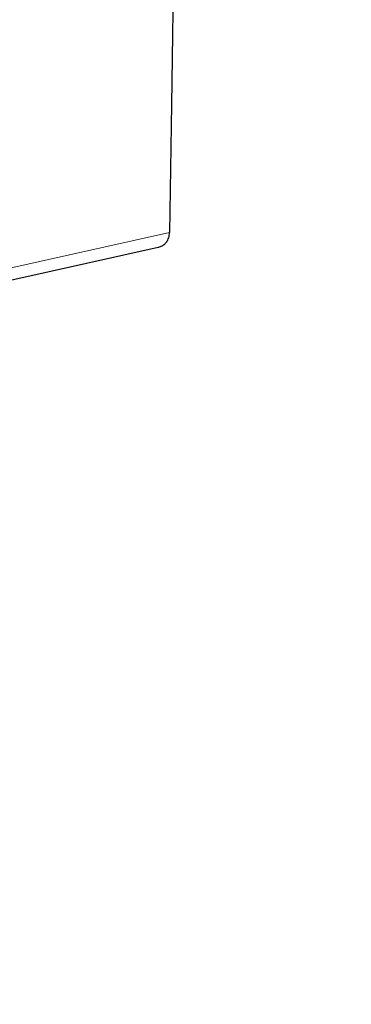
# Model space of a CAD drawing. Header units: millimetres. Extents: x 8 to 947, y 12 to 1137.
# Tile 17 of 41: x 821 to 831, y 334 to 364. Entities that reach past the tile are written whole.
import ezdxf

# ---------------------------------------------------------------- set-up
doc = ezdxf.new("R2010")
doc.units = ezdxf.units.MM

msp = doc.modelspace()

# ---------------------------------------------------------------- linework, layer by layer
at = {"color": 7, "linetype": 'Continuous', "lineweight": 30, "flags": 128}
for points in [[(825.528, 366.175), (825.457, 361.237), (825.4, 357.357)], [(722.507, 333.982), (773.292, 345.341), (825.059, 356.915)]]:
    msp.add_lwpolyline(points, dxfattribs=at)
at = {"color": 8, "linetype": 'Continuous', "lineweight": 0, "flags": 128}
msp.add_lwpolyline([(722.889, 334.434), (780.296, 347.274), (825.4, 357.357)], dxfattribs=at)
at = {"color": 8, "linetype": 'Continuous', "lineweight": 0}
for points, knots in [([(820.87, 382.889), (819.357, 382.422), (816.332, 381.487), (811.804, 380.163), (807.279, 378.865), (802.754, 377.573), (798.229, 376.287), (793.705, 375.008), (786.542, 372.99), (776.744, 370.245), (753.651, 363.791), (734.703, 358.508), (719.901, 354.382)], [0, 0, 0, 0, 0.0447624, 0.0895048, 0.1342879, 0.179089, 0.2238911, 0.2686939, 0.3134974, 0.4367114, 0.5599301, 1, 1, 1, 1]), ([(726.259, 350.711), (743.639, 355.079), (765.884, 360.669), (793.002, 367.503), (804.27, 370.363), (812.205, 372.396), (816.799, 373.578), (821.393, 374.768), (825.991, 375.982), (829.069, 376.839), (830.608, 377.268)], [0, 0, 0, 0, 0.500079, 0.640098, 0.780109, 0.824111, 0.868112, 0.912094, 0.956037, 1, 1, 1, 1]), ([(830.898, 376.203), (830.021, 375.956), (828.268, 375.46), (825.644, 374.748), (823.023, 374.051), (820.404, 373.367), (817.787, 372.69), (815.17, 372.014), (811.028, 370.948), (805.36, 369.497), (797.713, 367.552), (789.612, 365.503), (781.056, 363.345), (767.714, 359.984), (749.585, 355.421), (734.31, 351.584), (726.672, 349.665)], [0, 0, 0, 0, 0.025089, 0.050176, 0.075264, 0.100351, 0.125439, 0.150527, 0.175615, 0.244607, 0.313599, 0.395733, 0.477866, 0.56, 0.78, 1, 1, 1, 1])]:
    msp.add_open_spline(points, degree=3, knots=knots, dxfattribs=at)
at = {"color": 7, "linetype": 'Continuous', "lineweight": 30}
for points, knots in [([(824.967, 379.935), (822.123, 379.117), (816.437, 377.483), (807.939, 375.184), (799.44, 372.876), (790.947, 370.592), (782.456, 368.318), (768.31, 364.541), (748.515, 359.26), (731.543, 354.771), (723.059, 352.526)], [0, 0, 0, 0, 0.083383, 0.166734, 0.250084, 0.333431, 0.416776, 0.500116, 0.750097, 1, 1, 1, 1]), ([(825.059, 356.918), (825.072, 356.92), (825.124, 356.928), (825.202, 356.968), (825.288, 357.037), (825.344, 357.118), (825.378, 357.199), (825.396, 357.275), (825.399, 357.33), (825.4, 357.357)], [0, 0, 0, 0, 0.061138, 0.248502, 0.435619, 0.624075, 0.748275, 0.872892, 1, 1, 1, 1])]:
    msp.add_open_spline(points, degree=3, knots=knots, dxfattribs=at)

doc.saveas('drawing.dxf')
